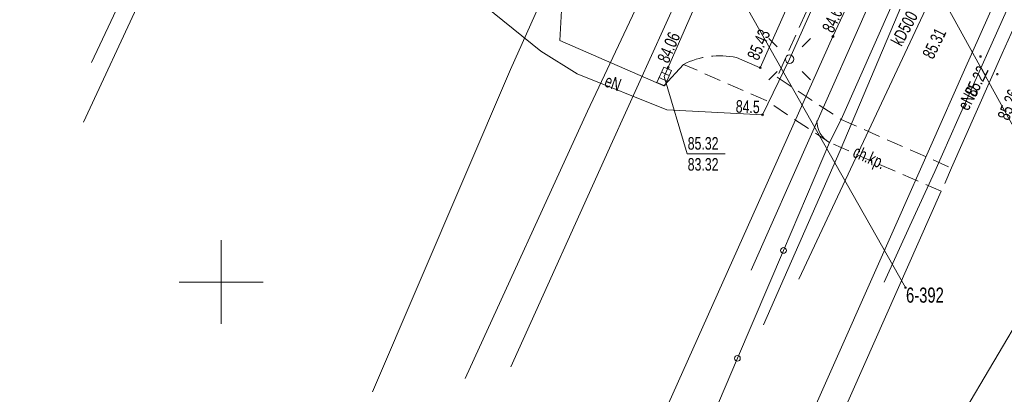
# Model space of a CAD drawing. Header units: metres. Extents: x -1013 to 1493497, y -5789518 to 1032.
# Tile 22 of 73: x -14 to 45, y -92 to -70. Entities that reach past the tile are written whole.
import ezdxf
from ezdxf.xclip import XClip

# ---------------------------------------------------------------- set-up
doc = ezdxf.new("R2010")
doc.units = ezdxf.units.M
doc.header["$MEASUREMENT"] = 0
doc.header["$XCLIPFRAME"] = 0
doc.linetypes.add('2_KTCR02', pattern=[1.5, 1, -0.5])
doc.linetypes.add('2_KTJZ01', pattern=[2, 1.5, -0.5])
doc.layers.add('700-L Mapa 1_100 dwg', color=7, linetype='Continuous')
doc.layers.add('711-L Wymiary opisy', color=7, linetype='Continuous')
for name, color, linetype, lineweight in [('703-L Płaszczyzny podejścia 2D3', 152, 'Continuous', 30), ('711-L Wymiary opisy1', 7, 'Continuous', 13), ('ex_02_DXF_MZ_500_4_Dzialki7', 9, 'Continuous', 18), ('ex_02_DXF_MZ_500_4_K1_BDOT_T_87', 9, 'Continuous', 18), ('ex_02_DXF_MZ_500_4_KTCR_E_T_17', 9, 'Continuous', 18), ('ex_02_DXF_MZ_500_4_KTCR_L_17', 9, 'Continuous', 18), ('ex_02_DXF_MZ_500_4_KTJZ_L_07', 9, 'Continuous', 18), ('ex_02_DXF_MZ_500_4_KTKR_D_L_07', 9, 'Continuous', 18), ('ex_02_DXF_MZ_500_4_KTKR_L_07', 9, 'Continuous', 18), ('ex_02_DXF_MZ_500_4_KTOK_L_47', 9, 'Continuous', 18), ('ex_02_DXF_MZ_500_4_Numery_punktow7', 9, 'Continuous', 18), ('ex_02_DXF_MZ_500_4_Podzial_sekcyjny_krzyze7', 9, 'Continuous', 18), ('ex_02_DXF_MZ_500_4_Punkty7', 9, 'Continuous', 18), ('ex_02_DXF_MZ_500_4_RTPW_T_17', 9, 'Continuous', 18), ('ex_02_DXF_MZ_500_4_SUPC_D_L_1200', 9, 'Continuous', 18), ('ex_02_DXF_MZ_500_4_SUPE_D_L_31', 9, 'Continuous', 18), ('ex_02_DXF_MZ_500_4_SUPE_E_T_31', 9, 'Continuous', 18), ('ex_02_DXF_MZ_500_4_SUPE_L_31', 9, 'Continuous', 18), ('ex_02_DXF_MZ_500_4_SUPG_L_252', 9, 'Continuous', 18), ('ex_02_DXF_MZ_500_4_SUPK_D_L_434', 9, 'Continuous', 18), ('ex_02_DXF_MZ_500_4_SUPK_E_T_434', 9, 'Continuous', 18), ('ex_02_DXF_MZ_500_4_SUPK_L_034', 9, 'Continuous', 18), ('ex_02_DXF_MZ_500_4_SUPT_D_L_030', 9, 'Continuous', 18), ('ex_02_DXF_MZ_500_4_SUPT_L_030', 9, 'Continuous', 18), ('ex_02_DXF_MZ_500_4_SUPW_D_L_05', 9, 'Continuous', 18), ('ex_02_DXF_MZ_500_4_SUSM_T_07', 9, 'Continuous', 18), ('ex_02_DXF_MZ_500_4_SUSM_T_37', 9, 'Continuous', 18), ('ex_02_DXF_MZ_500_4_SUTE_T_01', 9, 'Continuous', 18), ('ex_02_DXF_MZ_500_4_SUTK_T_034', 9, 'Continuous', 18), ('ex_02_DXF_MZ_500_4_SUTT_T_030', 9, 'Continuous', 18), ('ex_02_DXF_MZ_500_4_SUUK_T_07', 9, 'Continuous', 18)]:
    doc.layers.add(name, color=color, linetype=linetype, lineweight=lineweight)
doc.styles.add('STYL_AUTOMATYCZNY_2', font='arial.ttf')
doc.styles.add('STYL_AUTOMATYCZNY_4', font='arial.ttf', dxfattribs={"width": 0.7})
doc.dimstyles.new('STYL_AUTOMATYCZNY__3', dxfattribs={"dimtxt": 0.25, "dimasz": 0.183575, "dimexe": 0.18, "dimexo": 0.04, "dimgap": 0, "dimtad": 1, "dimzin": 0, "dimdsep": 46, "dimtxsty": 'STYL_AUTOMATYCZNY_2', "dimblk": 'ARROWHEAD_8', "dimblk1": 'ARROWHEAD_8', "dimblk2": 'ARROWHEAD_8', "dimcen": 0.09, "dimclrd": 7, "dimclre": 7, "dimclrt": 7, "dimazin": 0, "dimtfac": 1, "dimtdec": 4, "dimtmove": 2, "dimatfit": 3, "dimfxl": 1, "dimtolj": 1, "dimtzin": 0, "dimarcsym": 0})

# ---------------------------------------------------------------- blocks, each defined once
blk = doc.blocks.new('*D63')
at = {"layer": '711-L Wymiary opisy1', "color": 7, "linetype": 'Continuous', "lineweight": 13}
for p, q in [((31.701, 9.209), (31.582, 9.143)), ((31.701, 9.209), (31.767, 9.09)), ((31.387, 8.33), (31.337, 8.457)), ((31.387, 8.33), (31.514, 8.38))]:
    blk.add_line(p, q, dxfattribs=at)
blk.add_arc((25.649, 10.872), 6.276, 336.10081, 344.63157, dxfattribs=at)
at = {"layer": '711-L Wymiary opisy1', "color": 7, "lineweight": 13, "insert": (31.654, 8.581), "char_height": 0.25, "attachment_point": 7, "rotation": 336.10081, "style": 'STYL_AUTOMATYCZNY_2'}
blk.add_mtext('\\A1;{\\pql;\\fArial|b0|i0|c238|p0;\\W1.000000;8,53°/15%}', dxfattribs=at)
blk = doc.blocks.new('ARROWHEAD_8')
at = {"color": 0, "linetype": 'Continuous', "lineweight": 0}
blk.add_line((0, 0), (-1, 0), dxfattribs=at)
at = {"color": 0, "linetype": 'Continuous', "lineweight": 0, "flags": 128}
blk.add_lwpolyline([(-0.525, 0.525), (0, 0), (-0.525, -0.525)], dxfattribs=at)
blk = doc.blocks.new('*D64')
at = {"layer": '711-L Wymiary opisy1', "color": 7, "linetype": 'Continuous', "lineweight": 13}
for p, q in [((18.152, -22.228), (18.025, -22.277)), ((18.152, -22.228), (18.201, -22.356)), ((17.692, -23.088), (17.661, -22.955)), ((17.692, -23.088), (17.825, -23.057))]:
    blk.add_line(p, q, dxfattribs=at)
blk.add_arc((12.159, -19.572), 6.556, 327.57004, 336.10081, dxfattribs=at)
at = {"layer": '711-L Wymiary opisy1', "color": 7, "lineweight": 13, "insert": (18.03, -22.8), "char_height": 0.25, "attachment_point": 7, "rotation": 336.10081, "style": 'STYL_AUTOMATYCZNY_2'}
blk.add_mtext('\\A1;{\\pql;\\fArial|b0|i0|c238|p0;\\W1.000000;8,53°/15%}', dxfattribs=at)
blk = doc.blocks.new('Rysunek_1_4', base_point=(-51.91, -72.413))
at = {"layer": 'ex_02_DXF_MZ_500_4_Dzialki7', "color": 9, "linetype": 'Continuous', "lineweight": 18}
for p, q in [((35.51, -58.297), (48.96, -82.797)), ((26.51, -63.887), (38.85, -85.657))]:
    blk.add_line(p, q, dxfattribs=at)
at = {"layer": 'ex_02_DXF_MZ_500_4_K1_BDOT_T_87', "color": 9, "linetype": 'Continuous', "lineweight": 18}
blk.add_arc((35.073, -75.724), 1.5, 180.30862, 240.30907, dxfattribs=at)
at = {"layer": 'ex_02_DXF_MZ_500_4_KTCR_L_17', "color": 9, "linetype": '2_KTCR02', "lineweight": 18}
for p, q in [((37.8, -58.287), (31.2, -73.137)), ((30.56, -74.517), (25.62, -72.367)), ((31.2, -73.137), (35.01, -75.647)), ((34.33, -77.027), (30.56, -74.517)), ((35.01, -75.647), (41.59, -78.537)), ((40.98, -79.917), (34.33, -77.027)), ((41.59, -78.537), (40.98, -79.917))]:
    blk.add_line(p, q, dxfattribs=at)
at = {"layer": 'ex_02_DXF_MZ_500_4_KTJZ_L_07', "color": 9, "linetype": '2_KTJZ01', "lineweight": 18}
blk.add_arc((27.762, -76.608), 4.751, 77.63017, 116.79835, dxfattribs=at)
at = {"layer": 'ex_02_DXF_MZ_500_4_KTKR_D_L_07', "color": 9, "linetype": 'Continuous', "lineweight": 18}
for p, q in [((-10.111, -75.81), (-0.91, -56.047)), ((51.516, -56.175), (44.605, -71.725)), ((44.605, -71.725), (41.59, -78.537)), ((40.98, -79.917), (34.15, -95.331)), ((39.673, -97.572), (46.92, -85.287))]:
    blk.add_line(p, q, dxfattribs=at)
at = {"layer": 'ex_02_DXF_MZ_500_4_KTKR_L_07', "color": 9, "linetype": 'Continuous', "lineweight": 18}
for p, q in [((30.2, -72.567), (36.7, -57.897)), ((18.27, -70.937), (18.37, -69.157)), ((24.45, -73.637), (18.27, -70.937)), ((28.78, -71.967), (30.2, -72.567)), ((25.62, -72.367), (24.45, -73.637))]:
    blk.add_line(p, q, dxfattribs=at)
at = {"layer": 'ex_02_DXF_MZ_500_4_KTOK_L_47', "color": 9, "linetype": 'Continuous', "lineweight": 18}
for p, q in [((35.01, -75.647), (38.056, -68.793)), ((34.33, -77.027), (35.01, -75.647)), ((31.584, -83.449), (34.33, -77.027)), ((28.839, -89.871), (31.584, -83.449)), ((26.093, -96.293), (28.839, -89.871))]:
    blk.add_line(p, q, dxfattribs=at)
for centre in [(31.584, -83.449), (28.839, -89.871)]:
    blk.add_circle(centre, 0.17, dxfattribs=at)
at = {"layer": 'ex_02_DXF_MZ_500_4_Podzial_sekcyjny_krzyze7', "color": 9, "linetype": 'Continuous', "lineweight": 18}
for p, q in [((-1.91, -87.827), (-1.91, -82.827)), ((-4.41, -85.327), (0.59, -85.327))]:
    blk.add_line(p, q, dxfattribs=at)
at = {"layer": 'ex_02_DXF_MZ_500_4_Punkty7', "color": 9, "linetype": 'Continuous', "lineweight": 18}
blk.add_circle((38.85, -85.657), 0.045, dxfattribs=at)
at = {"layer": 'ex_02_DXF_MZ_500_4_RTPW_T_17', "color": 9, "linetype": 'Continuous', "lineweight": 18}
for centre in [(43.317, -71.898), (30.2, -72.567), (44.32, -72.949)]:
    blk.add_circle(centre, 0.045, dxfattribs=at)
at = {"layer": 'ex_02_DXF_MZ_500_4_SUPC_D_L_1200', "color": 9, "linetype": 'Continuous', "lineweight": 18}
for p, q in [((26.304, -61.566), (19.911, -75.161)), ((21.401, -76.963), (26.834, -64.94)), ((19.911, -75.161), (12.632, -91.063)), ((15.336, -90.377), (21.401, -76.963))]:
    blk.add_line(p, q, dxfattribs=at)
at = {"layer": 'ex_02_DXF_MZ_500_4_SUPE_D_L_31', "color": 9, "linetype": 'Continuous', "lineweight": 18}
for p, q in [((42.361, -72.691), (46.457, -63.521)), ((41.972, -75.644), (45.753, -67.186)), ((38.364, -81.75), (42.361, -72.691)), ((40.594, -78.754), (41.972, -75.644)), ((39.106, -81.975), (40.594, -78.754)), ((33.107, -93.548), (38.364, -81.75)), ((37.58, -85.336), (39.106, -81.975))]:
    blk.add_line(p, q, dxfattribs=at)
at = {"layer": 'ex_02_DXF_MZ_500_4_SUPE_L_31', "color": 9, "linetype": 'Continuous', "lineweight": 18}
for p, q in [((31.95, -72.057), (38.07, -58.277)), ((11.21, -66.797), (17.14, -71.577)), ((17.14, -71.577), (19.3, -72.937)), ((30.33, -75.367), (31.95, -72.057)), ((19.3, -72.937), (24.64, -75.067)), ((24.64, -75.067), (30.33, -75.367))]:
    blk.add_line(p, q, dxfattribs=at)
at = {"layer": 'ex_02_DXF_MZ_500_4_SUPG_L_252', "color": 9, "linetype": 'Continuous', "lineweight": 18}
blk.add_line((29.65, -84.627), (45.39, -49.197), dxfattribs=at)
at = {"layer": 'ex_02_DXF_MZ_500_4_SUPK_D_L_434', "color": 9, "linetype": 'Continuous', "lineweight": 18}
for p, q in [((-5.714, -63.978), (-9.636, -72.256)), ((42.371, -64.13), (32.498, -85.161))]:
    blk.add_line(p, q, dxfattribs=at)
at = {"layer": 'ex_02_DXF_MZ_500_4_SUPK_L_034', "color": 9, "linetype": 'Continuous', "lineweight": 18}
blk.add_line((24.48, -73.097), (37.14, -44.047), dxfattribs=at)
at = {"layer": 'ex_02_DXF_MZ_500_4_SUPT_D_L_030', "color": 9, "linetype": 'Continuous', "lineweight": 18}
for p, q in [((34.954, -77.493), (38.634, -68.827)), ((30.387, -87.876), (34.954, -77.493))]:
    blk.add_line(p, q, dxfattribs=at)
at = {"layer": 'ex_02_DXF_MZ_500_4_SUPT_L_030', "color": 9, "linetype": 'Continuous', "lineweight": 18}
for p in [(43.35, -51.557), (24.21, -93.737)]:
    blk.add_line(p, (34.53, -70.707), dxfattribs=at)
at = {"layer": 'ex_02_DXF_MZ_500_4_SUPW_D_L_05', "color": 9, "linetype": 'Continuous', "lineweight": 18}
for p, q in [((15.319, -72.681), (19.73, -62.879)), ((7.113, -91.86), (15.319, -72.681))]:
    blk.add_line(p, q, dxfattribs=at)
at = {"layer": 'ex_02_DXF_MZ_500_4_SUSM_T_07', "color": 9, "linetype": 'Continuous', "lineweight": 18}
for p, q in [((31.208, -71.315), (30.713, -70.82)), ((32.693, -71.315), (33.188, -70.82)), ((31.208, -72.8), (30.713, -73.295)), ((32.693, -72.8), (33.188, -73.295))]:
    blk.add_line(p, q, dxfattribs=at)
at = {"layer": 'ex_02_DXF_MZ_500_4_SUSM_T_37', "color": 9, "linetype": 'Continuous', "lineweight": 18}
blk.add_circle((31.95, -72.057), 0.25, dxfattribs=at)
at = {"layer": 'ex_02_DXF_MZ_500_4_SUTE_T_01', "color": 9, "linetype": 'Continuous', "lineweight": 18}
blk.add_circle((30.33, -75.367), 0.0625, dxfattribs=at)
at = {"layer": 'ex_02_DXF_MZ_500_4_SUTK_T_034', "color": 9, "linetype": 'Continuous', "lineweight": 18}
for p, q in [((24.48, -73.097), (25.849, -77.696)), ((25.849, -77.696), (28.102, -77.696))]:
    blk.add_line(p, q, dxfattribs=at)
blk.add_circle((24.719, -72.55), 0.0625, dxfattribs=at)
at = {"layer": 'ex_02_DXF_MZ_500_4_SUTT_T_030', "color": 9, "linetype": 'Continuous', "lineweight": 18}
blk.add_circle((34.53, -70.707), 0.0625, dxfattribs=at)
at = {"layer": 'ex_02_DXF_MZ_500_4_SUUK_T_07', "color": 9, "linetype": 'Continuous', "lineweight": 18}
for p, q in [((24.05, -73.454), (24.452, -72.539)), ((24.452, -72.539), (24.91, -72.74)), ((24.181, -73.157), (24.639, -73.358)), ((24.322, -72.836), (24.78, -73.037)), ((24.91, -72.74), (24.508, -73.655)), ((24.508, -73.655), (24.05, -73.454))]:
    blk.add_line(p, q, dxfattribs=at)
at = {"layer": 'ex_02_DXF_MZ_500_4_KTCR_E_T_17', "color": 9, "linetype": 'Continuous', "lineweight": 18, "insert": (35.756, -77.607), "char_height": 0.75, "attachment_point": 4, "rotation": 336.12934, "style": 'STYL_AUTOMATYCZNY_4'}
blk.add_mtext('\\A1;{\\pql;\\fArial|b0|i0|c238|p0;\\W0.700000;ch.kp.}', dxfattribs=at)
at = {"layer": 'ex_02_DXF_MZ_500_4_Numery_punktow7', "color": 9, "linetype": 'Continuous', "lineweight": 18, "insert": (38.883, -85.657), "char_height": 0.9, "attachment_point": 1, "style": 'STYL_AUTOMATYCZNY_4'}
blk.add_mtext('\\A1;{\\pql;\\fArial|b0|i0|c238|p0;\\W0.700000;6-392}', dxfattribs=at)
at = {"layer": 'ex_02_DXF_MZ_500_4_RTPW_T_17', "color": 9, "linetype": 'Continuous', "lineweight": 18, "char_height": 0.75, "style": 'STYL_AUTOMATYCZNY_4'}
for s, insert, attachment_point, rotation in [('\\A1;{\\pql;\\fArial|b0|i0|c238|p0;\\W0.700000;85.43}', (30.088, -72.188), 7, 66.2505), ('\\A1;{\\pql;\\fArial|b0|i0|c238|p0;\\W0.700000;85.31}', (40.507, -72.111), 7, 63.83811), ('\\A1;{\\pql;\\fArial|b0|i0|c238|p0;\\W0.700000;85.22}', (42.352, -74.043), 1, 64.58213), ('\\A1;{\\pql;\\fArial|b0|i0|c238|p0;\\W0.700000;85.26}', (44.658, -75.622), 4, 68.33519)]:
    blk.add_mtext(s, dxfattribs=dict(at, insert=insert, attachment_point=attachment_point, rotation=rotation))
at = {"layer": 'ex_02_DXF_MZ_500_4_SUPE_E_T_31', "color": 9, "linetype": 'Continuous', "lineweight": 18, "char_height": 0.75, "style": 'STYL_AUTOMATYCZNY_4'}
for s, insert, attachment_point, rotation in [('\\A1;{\\pql;\\fArial|b0|i0|c238|p0;\\W0.700000;eN}', (20.858, -73.668), 7, 340.46335), ('\\A1;{\\pql;\\fArial|b0|i0|c238|p0;\\W0.700000;eND}', (42.256, -75.011), 4, 62.75317)]:
    blk.add_mtext(s, dxfattribs=dict(at, insert=insert, attachment_point=attachment_point, rotation=rotation))
at = {"layer": 'ex_02_DXF_MZ_500_4_SUPK_E_T_434', "color": 9, "linetype": 'Continuous', "lineweight": 18, "insert": (38.626, -71.343), "char_height": 0.75, "attachment_point": 7, "rotation": 61.79271, "style": 'STYL_AUTOMATYCZNY_4'}
blk.add_mtext('\\A1;{\\pql;\\fArial|b0|i0|c238|p0;\\W0.700000;kD500}', dxfattribs=at)
at = {"layer": 'ex_02_DXF_MZ_500_4_SUTE_T_01', "color": 9, "linetype": 'Continuous', "lineweight": 18, "insert": (28.732, -75.25), "char_height": 0.75, "attachment_point": 7, "rotation": 358.06941, "style": 'STYL_AUTOMATYCZNY_4'}
blk.add_mtext('\\A1;{\\pql;\\fArial|b0|i0|c238|p0;\\W0.700000;84.5}', dxfattribs=at)
at = {"layer": 'ex_02_DXF_MZ_500_4_SUTK_T_034', "color": 9, "linetype": 'Continuous', "lineweight": 18, "insert": (24.737, -72.352), "char_height": 0.75, "attachment_point": 7, "rotation": 66.64802, "style": 'STYL_AUTOMATYCZNY_4'}
blk.add_mtext('\\A1;{\\pql;\\fArial|b0|i0|c238|p0;\\W0.700000;84.06}', dxfattribs=at)
at = {"layer": 'ex_02_DXF_MZ_500_4_SUTK_T_034', "color": 9, "linetype": 'Continuous', "lineweight": 18, "char_height": 0.75, "attachment_point": 1, "style": 'STYL_AUTOMATYCZNY_4'}
for s, insert in [('\\A1;{\\pql;\\fArial|b0|i0|c238|p0;\\W0.700000;85.32}', (25.879, -76.696)), ('\\A1;{\\pql;\\fArial|b0|i0|c238|p0;\\W0.700000;83.32}', (25.879, -77.946))]:
    blk.add_mtext(s, dxfattribs=dict(at, insert=insert))
at = {"layer": 'ex_02_DXF_MZ_500_4_SUTT_T_030', "color": 9, "linetype": 'Continuous', "lineweight": 18, "insert": (34.546, -70.546), "char_height": 0.75, "attachment_point": 7, "rotation": 65.59603, "style": 'STYL_AUTOMATYCZNY_4'}
blk.add_mtext('\\A1;{\\pql;\\fArial|b0|i0|c238|p0;\\W0.700000;84.64}', dxfattribs=at)

msp = doc.modelspace()

# ---------------------------------------------------------------- linework, layer by layer
at = {"layer": '703-L Płaszczyzny podejścia 2D3', "color": 152, "linetype": 'Continuous', "lineweight": 30}
msp.add_circle((8.2273, 10.355), 1021.6593, dxfattribs=at)

# ---------------------------------------------------------------- block references
at = {"layer": '700-L Mapa 1_100 dwg', "color": 52, "linetype": 'Continuous', "lineweight": 25}
ref = msp.add_blockref('Rysunek_1_4', (-51.9097, -72.4133), dxfattribs=at)
XClip(ref).set_block_clipping_path([(-454.4097296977, -337.82710067), (350.5902703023, 193.0005136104)])

# ---------------------------------------------------------------- dimensions: what is measured, and where the dimension line sits
at = {"layer": '711-L Wymiary opisy', "color": 7, "linetype": 'Continuous', "lineweight": 13}
for base, center, p1, p2, picture, middle in [((31.5604, 8.7637), (25.6493, 10.8724), (84.1511, -5.2069), (381.2963, -146.7226), '*D63', (32.4306, 8.3736)), ((17.9382, -22.6668), (12.1585, -19.5724), (367.8056, -177.1675), (63.368, -52.1085), '*D64', (18.8064, -23.007))]:
    dim = msp.add_angular_dim_3p(base=base, center=center, p1=p1, p2=p2, text='8,53°/15%', dimstyle='STYL_AUTOMATYCZNY__3', dxfattribs=at)
    dim.commit()
    dim.dimension.update_dxf_attribs({"geometry": picture, "text_midpoint": middle, "dimtype": 165, "text_rotation": 336.100809})

doc.saveas('drawing.dxf')
